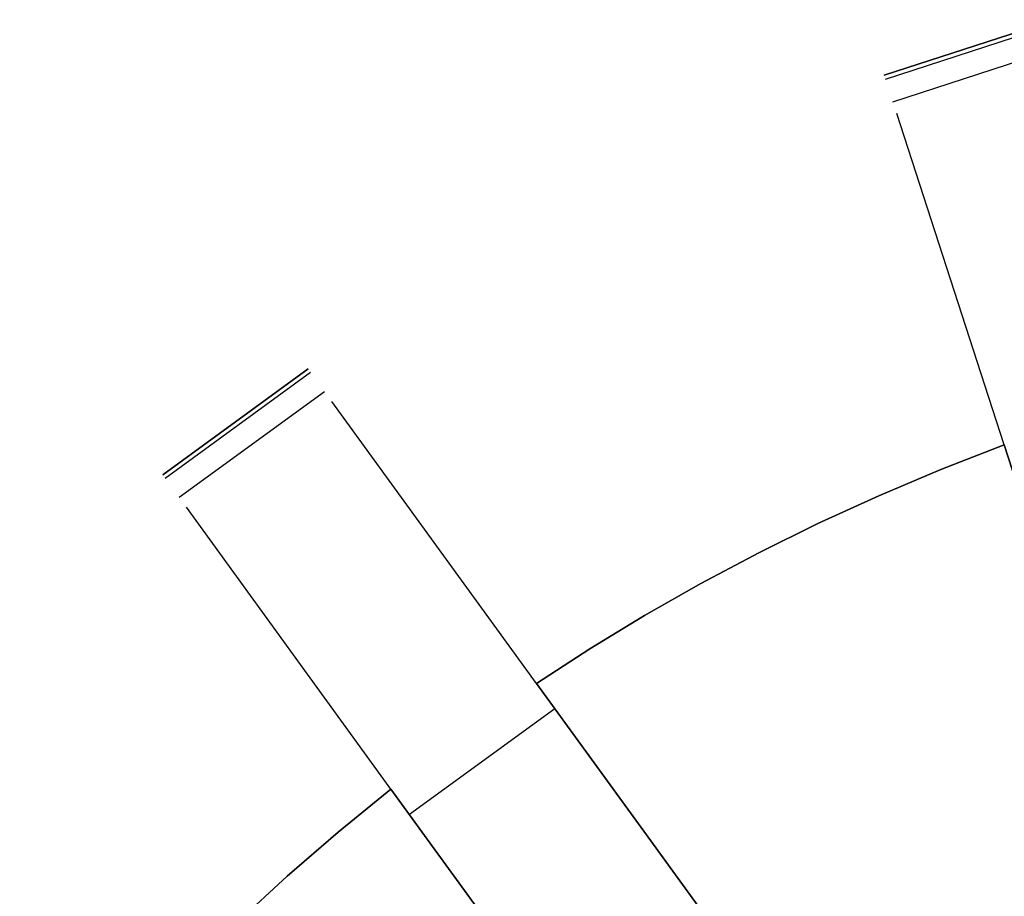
# Model space of a CAD drawing. Header units: millimetres. Extents: x 567 to 919, y 2269 to 2620.
# Tile 13 of 17: x 625 to 691, y 2555 to 2613. Entities that reach past the tile are written whole.
import ezdxf

# ---------------------------------------------------------------- set-up
doc = ezdxf.new("R2010")
doc.units = ezdxf.units.MM

msp = doc.modelspace()

# ---------------------------------------------------------------- linework, layer by layer
for points in [[(683.196, 2609.702), (694.609, 2613.41)], [(683.196, 2609.702), (694.609, 2613.41)], [(694.609, 2613.41), (683.196, 2609.702)], [(694.609, 2613.41), (683.196, 2609.702)], [(683.28, 2609.443), (694.693, 2613.151)], [(683.769, 2607.94), (695.181, 2611.648)], [(691.205, 2585.053), (684.026, 2607.147)], [(635.041, 2583.059), (644.749, 2590.113)], [(635.041, 2583.059), (644.749, 2590.113)], [(644.749, 2590.113), (635.041, 2583.059)], [(644.749, 2590.113), (635.041, 2583.059)], [(635.201, 2582.839), (644.91, 2589.892)], [(636.131, 2581.56), (645.839, 2588.613)], [(659.984, 2569.145), (646.329, 2587.939)], [(691.205, 2585.053), (686.971, 2583.414), (682.825, 2581.664), (678.772, 2579.808), (674.813, 2577.853), (670.953, 2575.803), (667.193, 2573.664), (663.536, 2571.443), (659.984, 2569.145)], [(691.205, 2585.053), (686.971, 2583.414), (682.825, 2581.664), (678.772, 2579.808), (674.813, 2577.853), (670.953, 2575.803), (667.193, 2573.664), (663.536, 2571.443), (659.984, 2569.145)], [(659.984, 2569.145), (663.536, 2571.443), (667.193, 2573.664), (670.953, 2575.803), (674.813, 2577.853), (678.772, 2579.808), (682.825, 2581.664), (686.971, 2583.414), (691.205, 2585.053)], [(691.205, 2585.053), (686.971, 2583.414), (682.825, 2581.664), (678.772, 2579.808), (674.813, 2577.853), (670.953, 2575.803), (667.193, 2573.664), (663.536, 2571.443), (659.984, 2569.145)], [(659.984, 2569.145), (663.536, 2571.443), (667.193, 2573.664), (670.953, 2575.803), (674.813, 2577.853), (678.772, 2579.808), (682.825, 2581.664), (686.971, 2583.414), (691.205, 2585.053)], [(659.984, 2569.145), (663.536, 2571.443), (667.193, 2573.664), (670.953, 2575.803), (674.813, 2577.853), (678.772, 2579.808), (682.825, 2581.664), (686.971, 2583.414), (691.205, 2585.053)], [(694.876, 2573.754), (691.205, 2585.053)], [(691.205, 2585.053), (694.876, 2573.754)], [(694.876, 2573.754), (691.205, 2585.053)], [(691.205, 2585.053), (694.876, 2573.754)], [(650.276, 2562.091), (636.62, 2580.886)], [(659.984, 2569.145), (666.967, 2559.534)], [(666.967, 2559.534), (659.984, 2569.145)], [(659.984, 2569.145), (666.967, 2559.534)], [(666.967, 2559.534), (659.984, 2569.145)], [(661.216, 2567.448), (651.508, 2560.395)], [(650.276, 2562.091), (646.755, 2559.224), (643.353, 2556.279), (640.071, 2553.261), (636.911, 2550.178), (633.873, 2547.036), (630.958, 2543.84), (628.167, 2540.597), (625.498, 2537.314)], [(650.276, 2562.091), (646.755, 2559.224), (643.353, 2556.279), (640.071, 2553.261), (636.911, 2550.178), (633.873, 2547.036), (630.958, 2543.84), (628.167, 2540.597), (625.498, 2537.314)], [(625.498, 2537.314), (628.167, 2540.597), (630.958, 2543.84), (633.873, 2547.036), (636.911, 2550.178), (640.071, 2553.261), (643.353, 2556.279), (646.755, 2559.224), (650.276, 2562.091)], [(650.276, 2562.091), (646.755, 2559.224), (643.353, 2556.279), (640.071, 2553.261), (636.911, 2550.178), (633.873, 2547.036), (630.958, 2543.84), (628.167, 2540.597), (625.498, 2537.314)], [(625.498, 2537.314), (628.167, 2540.597), (630.958, 2543.84), (633.873, 2547.036), (636.911, 2550.178), (640.071, 2553.261), (643.353, 2556.279), (646.755, 2559.224), (650.276, 2562.091)], [(625.498, 2537.314), (628.167, 2540.597), (630.958, 2543.84), (633.873, 2547.036), (636.911, 2550.178), (640.071, 2553.261), (643.353, 2556.279), (646.755, 2559.224), (650.276, 2562.091)], [(657.258, 2552.48), (650.276, 2562.091)], [(650.276, 2562.091), (657.258, 2552.48)], [(657.258, 2552.48), (650.276, 2562.091)], [(650.276, 2562.091), (657.258, 2552.48)], [(666.967, 2559.534), (672.844, 2551.443)], [(672.844, 2551.443), (666.967, 2559.534)], [(666.967, 2559.534), (672.844, 2551.443)], [(672.844, 2551.443), (666.967, 2559.534)]]:
    msp.add_lwpolyline(points)
at = {"extrusion": (0.951057, 0.309017, 5.70697e-14)}
msp.add_lwpolyline([(2270.855, -148.861), (2270.852, -149.026), (2270.844, -149.192), (2270.83, -149.357), (2270.811, -149.522), (2270.787, -149.686), (2270.757, -149.849), (2270.721, -150.011), (2270.68, -150.172), (2270.634, -150.331), (2270.583, -150.488)], dxfattribs=at)
at = {"extrusion": (1, 0, 0)}
for points in [[(2611.556, -75.67), (2611.556, -148.861)], [(2609.702, -148.861), (2609.702, -75.67)], [(2590.113, -75.67), (2590.113, -148.861)], [(2586.586, -75.67), (2586.586, -148.861)], [(2585.053, -94), (2585.053, -106)], [(2585.053, -146), (2585.053, -158)], [(2583.059, -148.861), (2583.059, -75.67)], [(2569.145, -94), (2569.145, -106)], [(2569.145, -146), (2569.145, -158)], [(2562.091, -94), (2562.091, -106)], [(2562.091, -146), (2562.091, -158)]]:
    msp.add_lwpolyline(points, dxfattribs=at)
at = {"extrusion": (0.951057, 0.309017, -5.59485e-14)}
msp.add_lwpolyline([(2269.002, -71.785), (2269.133, -71.895), (2269.26, -72.009), (2269.384, -72.128), (2269.503, -72.251), (2269.618, -72.377), (2269.728, -72.508), (2269.834, -72.643), (2269.936, -72.78), (2270.032, -72.922), (2270.124, -73.066), (2270.21, -73.214), (2270.292, -73.365), (2270.368, -73.518), (2270.439, -73.674), (2270.505, -73.832), (2270.565, -73.992), (2270.62, -74.154), (2270.669, -74.318), (2270.712, -74.484), (2270.75, -74.65), (2270.782, -74.819), (2270.808, -74.988), (2270.829, -75.158), (2270.844, -75.328), (2270.852, -75.499), (2270.855, -75.67)], dxfattribs=at)
at = {"extrusion": (0.994926, 0.03131, 0.09561)}
for points in [[(2588.334, -223.493), (2535.052, -385.374)], [(2533.378, -384.824), (2586.66, -222.943)]]:
    msp.add_lwpolyline(points, dxfattribs=at)
at = {"extrusion": (0.951057, 0.309017, -1.59098e-13)}
msp.add_lwpolyline([(2270.583, -150.488), (2270.634, -150.331), (2270.68, -150.172), (2270.721, -150.011), (2270.757, -149.849), (2270.787, -149.686), (2270.811, -149.522), (2270.83, -149.357), (2270.844, -149.192), (2270.852, -149.026), (2270.855, -148.861)], dxfattribs=at)
at = {"extrusion": (0.951057, 0.309017, 1.72716e-13)}
msp.add_lwpolyline([(2270.855, -75.67), (2270.852, -75.499), (2270.844, -75.328), (2270.829, -75.158), (2270.808, -74.988), (2270.782, -74.819), (2270.75, -74.65), (2270.712, -74.484), (2270.669, -74.318), (2270.62, -74.154), (2270.565, -73.992), (2270.505, -73.832), (2270.439, -73.674), (2270.368, -73.518), (2270.292, -73.365), (2270.21, -73.214), (2270.124, -73.066), (2270.032, -72.922), (2269.936, -72.78), (2269.834, -72.643), (2269.728, -72.508), (2269.618, -72.377), (2269.503, -72.251), (2269.384, -72.128), (2269.26, -72.009), (2269.133, -71.895), (2269.002, -71.785)], dxfattribs=at)
at = {"extrusion": (0.970735, 0.182849, -0.155688)}
for points in [[(2350.51, 181.333), (2437.066, 109.79)], [(2436.301, 108.864), (2349.744, 180.406)]]:
    msp.add_lwpolyline(points, dxfattribs=at)
at = {"extrusion": (0.809017, 0.587785, 5.52812e-13)}
msp.add_lwpolyline([(1716.471, -148.861), (1716.468, -149.026), (1716.46, -149.192), (1716.446, -149.357), (1716.427, -149.522), (1716.403, -149.686), (1716.372, -149.849), (1716.337, -150.011), (1716.296, -150.172), (1716.25, -150.331), (1716.199, -150.488)], dxfattribs=at)
at = {"extrusion": (0.809017, 0.587785, 8.62907e-14)}
msp.add_lwpolyline([(1714.618, -71.785), (1714.749, -71.895), (1714.876, -72.009), (1714.999, -72.128), (1715.119, -72.251), (1715.234, -72.377), (1715.344, -72.508), (1715.45, -72.643), (1715.551, -72.78), (1715.648, -72.922), (1715.74, -73.066), (1715.826, -73.214), (1715.908, -73.365), (1715.984, -73.518), (1716.055, -73.674), (1716.121, -73.832), (1716.181, -73.992), (1716.236, -74.154), (1716.285, -74.318), (1716.328, -74.484), (1716.366, -74.65), (1716.398, -74.819), (1716.424, -74.988), (1716.445, -75.158), (1716.459, -75.328), (1716.468, -75.499), (1716.471, -75.67)], dxfattribs=at)
at = {"extrusion": (0.981519, 0.051352, 0.184345)}
for points in [[(2552.66, -291.578), (2506.129, -455.527)], [(2549.392, -290.65), (2502.861, -454.6)], [(2499.593, -453.672), (2546.123, -289.723)]]:
    msp.add_lwpolyline(points, dxfattribs=at)
at = {"extrusion": (0.889572, 0.32285, -0.323156)}
for points in [[(2129.118, 488.314), (2212.985, 413.637)], [(2127.458, 486.45), (2211.326, 411.773)], [(2209.667, 409.91), (2125.799, 484.587)]]:
    msp.add_lwpolyline(points, dxfattribs=at)
at = {"extrusion": (0.809017, 0.587785, -2.56192e-13)}
msp.add_lwpolyline([(1716.471, -148.861), (1716.468, -149.026), (1716.46, -149.192), (1716.446, -149.357), (1716.427, -149.522), (1716.403, -149.686), (1716.372, -149.849), (1716.337, -150.011), (1716.296, -150.172), (1716.25, -150.331), (1716.199, -150.488)], dxfattribs=at)
at = {"extrusion": (0.809017, 0.587785, -4.62087e-14)}
msp.add_lwpolyline([(1714.618, -71.785), (1714.749, -71.895), (1714.876, -72.009), (1714.999, -72.128), (1715.119, -72.251), (1715.234, -72.377), (1715.344, -72.508), (1715.45, -72.643), (1715.551, -72.78), (1715.648, -72.922), (1715.74, -73.066), (1715.826, -73.214), (1715.908, -73.365), (1715.984, -73.518), (1716.055, -73.674), (1716.121, -73.832), (1716.181, -73.992), (1716.236, -74.154), (1716.285, -74.318), (1716.328, -74.484), (1716.366, -74.65), (1716.398, -74.819), (1716.424, -74.988), (1716.445, -75.158), (1716.459, -75.328), (1716.468, -75.499), (1716.471, -75.67)], dxfattribs=at)
at = {"extrusion": (0.809017, 0.587785, -2.05696e-13)}
msp.add_lwpolyline([(1716.199, -150.488), (1716.25, -150.331), (1716.296, -150.172), (1716.337, -150.011), (1716.372, -149.849), (1716.403, -149.686), (1716.427, -149.522), (1716.446, -149.357), (1716.46, -149.192), (1716.468, -149.026), (1716.471, -148.861)], dxfattribs=at)
at = {"extrusion": (0.809017, 0.587785, -5.70748e-14)}
msp.add_lwpolyline([(1716.471, -75.67), (1716.468, -75.499), (1716.459, -75.328), (1716.445, -75.158), (1716.424, -74.988), (1716.398, -74.819), (1716.366, -74.65), (1716.328, -74.484), (1716.285, -74.318), (1716.236, -74.154), (1716.181, -73.992), (1716.121, -73.832), (1716.055, -73.674), (1715.984, -73.518), (1715.908, -73.365), (1715.826, -73.214), (1715.74, -73.066), (1715.648, -72.922), (1715.551, -72.78), (1715.45, -72.643), (1715.344, -72.508), (1715.234, -72.377), (1715.119, -72.251), (1714.999, -72.128), (1714.876, -72.009), (1714.749, -71.895), (1714.618, -71.785)], dxfattribs=at)

doc.saveas('drawing.dxf')
